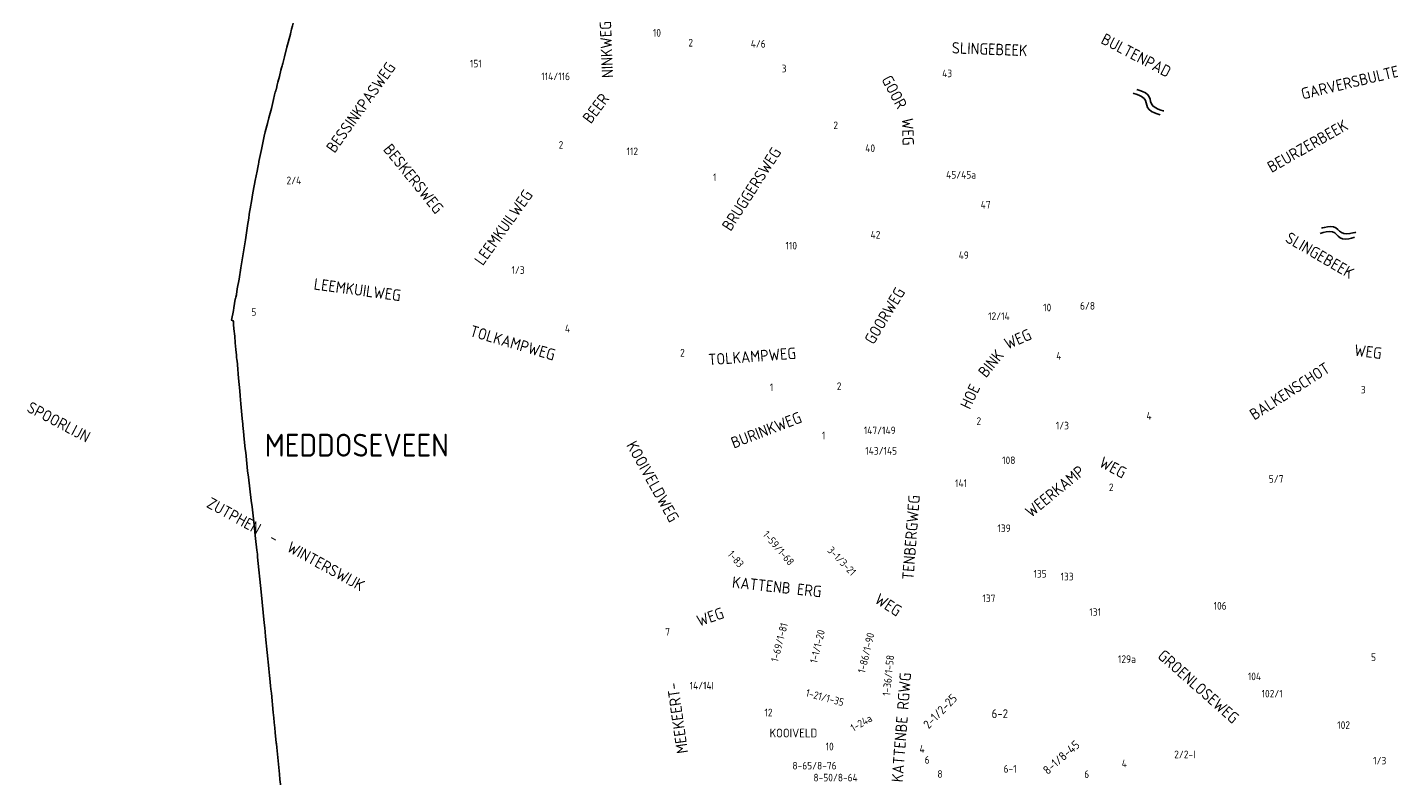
# Model space of a CAD drawing. Extents: x 240000 to 254330, y 435016 to 451025.
# Tile 15 of 25: x 241365 to 244944, y 444999 to 446990. Entities that reach past the tile are written whole.
import ezdxf

# ---------------------------------------------------------------- set-up
doc = ezdxf.new("R2010")
doc.units = 0
doc.header["$LTSCALE"] = 40
doc.header["$MEASUREMENT"] = 0
doc.layers.get('0').update_dxf_attribs({"color": 9, "linetype": 'CONTINUOUS'})
for name, color, linetype in [('ARC-D06WA', 9, 'CONTINUOUS'), ('BOU-D00', 250, 'CONTINUOUS'), ('GRE-K01GG', 9, 'CONTINUOUS'), ('SEM-D01HN', 250, 'CONTINUOUS'), ('SEM-D03ST', 250, 'CONTINUOUS'), ('SEM-D03WA', 250, 'CONTINUOUS'), ('SEM-D04ST', 250, 'CONTINUOUS')]:
    doc.layers.add(name, color=color, linetype=linetype)
doc.layers.get('BOU-D00').off()
doc.styles.add('ISO', font='ISO.shx', dxfattribs={"height": 23})

# ---------------------------------------------------------------- blocks, each defined once
blk = doc.blocks.new('HUIS')
at = {"layer": 'SEM-D01HN', "linetype": 'Continuous', "style": 'ISO'}
blk.add_attdef('HUISNUMMER', (22.2, -8.4), '', height=23, dxfattribs=at)
blk = doc.blocks.new('WAT')
for points in [[(-1.79, 0.36), (-1.72, 0.44), (-1.55, 0.62), (-1.31, 0.84), (-1.05, 1.03), (-0.79, 1.11), (-0.57, 1.03), (-0.38, 0.84), (-0.2, 0.62), (-0.01, 0.44), (0.21, 0.36), (0.47, 0.44), (0.74, 0.62), (0.98, 0.84), (1.15, 1.03), (1.21, 1.11)], [(-1.79, -0.57), (-1.72, -0.49), (-1.55, -0.3), (-1.31, -0.08), (-1.05, 0.1), (-0.79, 0.18), (-0.57, 0.1), (-0.38, -0.08), (-0.2, -0.3), (-0.01, -0.49), (0.21, -0.57), (0.47, -0.49), (0.74, -0.3), (0.98, -0.08), (1.15, 0.1), (1.21, 0.18)]]:
    blk.add_lwpolyline(points)

msp = doc.modelspace()

# ---------------------------------------------------------------- linework, layer by layer
at = {"layer": 'GRE-K01GG'}
for points in [[(242063.8, 447000), (242061.9, 446993.3), (242059.6, 446984.4)], [(242056.7, 446971.9), (242056.5, 446971.4), (242047.5, 446937.1), (242041, 446911.8), (242036.5, 446894.1), (242035.8, 446891.6)], [(242059.6, 446984.4), (242056.7, 446971.9)], [(242035.8, 446891.6), (242035, 446888.4), (242034.8, 446887.7), (242033.5, 446882.5)], [(242031.5, 446876.3), (242027.5, 446860), (242023.6, 446844.8), (242021.9, 446838)], [(242033.5, 446882.5), (242031.5, 446876.3)], [(242014.9, 446811.7), (242016.7, 446818.9)], [(242021.9, 446838), (242019.8, 446828.7), (242019.5, 446827.7), (242019.4, 446827.2), (242018, 446822.7), (242016.7, 446818.9)], [(242000, 446751.6), (242006.5, 446776.3), (242011.8, 446799.5), (242014.9, 446811.7)], [(241973.9, 446636.3), (241980.6, 446668.6), (241987.9, 446703.4), (241990.5, 446715), (241996.1, 446736.6), (242000, 446751.6)], [(241972.5, 446629.5), (241973.5, 446634.6), (241973.9, 446636.3), (241973.9, 446636.3)], [(241950.7, 446512.5), (241954.8, 446537), (241956.9, 446548.7), (241960.7, 446568.4), (241962.4, 446577.5), (241964.1, 446586.7), (241968.8, 446611.6), (241969.6, 446615.8), (241969.7, 446616.5), (241970.8, 446621)], [(241970.8, 446621), (241972.5, 446629.5)], [(241947.1, 446488.2), (241948.5, 446498), (241949.9, 446507.7)], [(241949.9, 446507.7), (241950.7, 446512.5)], [(241914.7, 446287.2), (241916.9, 446302), (241921.4, 446327.2), (241926.2, 446357.5), (241932, 446394), (241938.2, 446430.9), (241945, 446474.2)], [(241945, 446474.2), (241945.6, 446478.2)], [(241945.6, 446478.2), (241946.1, 446482.3)], [(241946.1, 446482.3), (241946.4, 446483.5)], [(241946.4, 446483.5), (241947.1, 446488.2)], [(241912.1, 446276.5), (241912.9, 446279.8), (241914.5, 446286.5)], [(241914.5, 446286.5), (241914.7, 446287.2)], [(241906.6, 446245.1), (241901.9, 446219.6), (241906.3, 446218.4), (241906.6, 446215.5)], [(241911.7, 446274.9), (241907.8, 446251.8), (241906.6, 446245.1)], [(241912.1, 446276.5), (241911.7, 446274.9)], [(241906.6, 446215.5), (241906.6, 446215.2)], [(241906.6, 446215.2), (241907, 446208.5)], [(241907, 446208), (241907, 446208.5)], [(241911.7, 446160.3), (241910, 446177.6), (241908.1, 446197.3), (241907, 446208)], [(241914.6, 446128.2), (241913.3, 446142.9), (241911.7, 446160.3)], [(241915.2, 446123.7), (241914.6, 446128.2)], [(241926.3, 446000), (241924.5, 446021), (241923.3, 446033.9), (241920.2, 446066.9), (241917.1, 446102.7), (241916.1, 446113.6), (241916, 446114.5), (241915.2, 446123.7)], [(241931.1, 445946.8), (241929.8, 445961.2), (241926.3, 446000)], [(241931.5, 445942.6), (241931.1, 445946.8)], [(241937.6, 445881.9), (241934.6, 445907.3), (241932.8, 445927.2), (241931.5, 445942.6)], [(241937.6, 445881.9), (241938.9, 445871.6), (241944.1, 445824.1), (241946.1, 445807.1), (241953.6, 445745.5), (241955.6, 445729.1), (241960.8, 445681.5), (241963.9, 445653.6)], [(241963.9, 445653.6), (241965, 445646.1)], [(241965, 445646.1), (241968.4, 445615.2)], [(241968.4, 445615.2), (241969.6, 445604.8)], [(241969.6, 445604.8), (241970, 445600.2)], [(241970, 445600.2), (241970.3, 445597.3)], [(241970.3, 445597.3), (241979.5, 445505.7), (241987.7, 445424.8)], [(241987.7, 445424.8), (241989.1, 445411.2)], [(241989.1, 445411.2), (241990.2, 445400.5)], [(241990.2, 445400.5), (241991.3, 445388.9), (241999.9, 445304.3)], [(241999.9, 445304.3), (242000, 445303.3)], [(242000, 445303.3), (242000.9, 445294.5)], [(242000.9, 445294.5), (242001.8, 445286)], [(242001.8, 445286), (242002.6, 445277.9)], [(242002.6, 445277.9), (242004.5, 445259.1), (242005.4, 445250.2)], [(242005.4, 445250.2), (242006.4, 445239.9)], [(242006.4, 445239.9), (242011.4, 445188.9)], [(242011.4, 445188.9), (242012.8, 445175.1)], [(242012.8, 445175.1), (242014, 445162.2)], [(242014, 445162.2), (242015.4, 445148.3)], [(242015.4, 445148.3), (242016.6, 445136.1)], [(242016.6, 445136.1), (242019.2, 445109.4)], [(242019.2, 445109.4), (242019.5, 445106.8), (242020.5, 445096.8)], [(242020.5, 445096.8), (242027.7, 445026.5)], [(242027.7, 445026.5), (242029.1, 445012.8)], [(242029.1, 445012.8), (242030.4, 445000)], [(242030.4, 445000), (242030.5, 444999)], [(242030.5, 444999), (242030.5, 444998.7)]]:
    msp.add_lwpolyline(points, dxfattribs=at)

# ---------------------------------------------------------------- block references
at = {"layer": 'ARC-D06WA', "yscale": 15}
for p, xscale, zscale, rotation in [((244315, 446783.7), 30, 30, 314.4562040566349), ((244817.6, 446443.5), 29.99999999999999, 29.99999999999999, 346.3979281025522)]:
    msp.add_blockref('WAT', p, dxfattribs=dict(at, xscale=xscale, zscale=zscale, rotation=rotation))
at = {"layer": 'BOU-D00'}
ref = msp.add_blockref('HUIS', (242990, 446949.8), dxfattribs=at)
ref.add_attrib('HUISNUMMER', '10', (243009.3, 446964.8), dxfattribs={"layer": 'SEM-D01HN', "height": 20, "style": 'ISO'})
ref = msp.add_blockref('HUIS', (243079, 446947.9), dxfattribs=at)
ref.add_attrib('HUISNUMMER', '2', (243102.5, 446938.9), dxfattribs={"layer": 'SEM-D01HN', "height": 20, "style": 'ISO'})
ref = msp.add_blockref('HUIS', (243306.6, 446909), dxfattribs=at)
ref.add_attrib('HUISNUMMER', '4/6', (243266.4, 446935.9), dxfattribs={"layer": 'SEM-D01HN', "height": 20, "style": 'ISO'})
ref = msp.add_blockref('HUIS', (242519.7, 446929.8), dxfattribs=at)
ref.add_attrib('HUISNUMMER', '151', (242528.4, 446884), dxfattribs={"layer": 'SEM-D01HN', "height": 20, "style": 'ISO'})
ref = msp.add_blockref('HUIS', (243324.3, 446880), dxfattribs=at)
ref.add_attrib('HUISNUMMER', '3', (243347.8, 446871), dxfattribs={"layer": 'SEM-D01HN', "height": 20, "style": 'ISO'})
ref = msp.add_blockref('HUIS', (242745.2, 446828.1), dxfattribs=at)
ref.add_attrib('HUISNUMMER', '114/116', (242715.9, 446850.4), dxfattribs={"layer": 'SEM-D01HN', "height": 20, "style": 'ISO'})
ref = msp.add_blockref('HUIS', (243746.2, 446867.2), dxfattribs=at)
ref.add_attrib('HUISNUMMER', '43', (243769.7, 446858.2), dxfattribs={"layer": 'SEM-D01HN', "height": 20, "style": 'ISO'})
ref = msp.add_blockref('HUIS', (243460, 446730.7), dxfattribs=at)
ref.add_attrib('HUISNUMMER', '2', (243483.6, 446721.7), dxfattribs={"layer": 'SEM-D01HN', "height": 20, "style": 'ISO'})
ref = msp.add_blockref('HUIS', (242793.3, 446706), dxfattribs=at)
ref.add_attrib('HUISNUMMER', '2', (242761.5, 446670.3), dxfattribs={"layer": 'SEM-D01HN', "height": 20, "style": 'ISO'})
ref = msp.add_blockref('HUIS', (242985.3, 446629.9), dxfattribs=at)
ref.add_attrib('HUISNUMMER', '112', (242940, 446653.4), dxfattribs={"layer": 'SEM-D01HN', "height": 20, "style": 'ISO'})
ref = msp.add_blockref('HUIS', (243556.3, 446639.1), dxfattribs=at)
ref.add_attrib('HUISNUMMER', '40', (243567.5, 446661.6), dxfattribs={"layer": 'SEM-D01HN', "height": 20, "style": 'ISO'})
ref = msp.add_blockref('HUIS', (243191.7, 446576.2), dxfattribs=at)
ref.add_attrib('HUISNUMMER', '1', (243167.4, 446585.3), dxfattribs={"layer": 'SEM-D01HN', "height": 20, "style": 'ISO'})
ref = msp.add_blockref('HUIS', (243762.6, 446569.1), dxfattribs=at)
ref.add_attrib('HUISNUMMER', '45/45a', (243780, 446591.7), dxfattribs={"layer": 'SEM-D01HN', "height": 20, "style": 'ISO'})
ref = msp.add_blockref('HUIS', (242122.2, 446586.4), dxfattribs=at)
ref.add_attrib('HUISNUMMER', '2/4', (242046.3, 446576.9), dxfattribs={"layer": 'SEM-D01HN', "height": 20, "style": 'ISO'})
ref = msp.add_blockref('HUIS', (243847.3, 446522), dxfattribs=at)
ref.add_attrib('HUISNUMMER', '47', (243870.8, 446513), dxfattribs={"layer": 'SEM-D01HN', "height": 20, "style": 'ISO'})
ref = msp.add_blockref('HUIS', (243423.4, 446422.6), dxfattribs=at)
ref.add_attrib('HUISNUMMER', '110', (243357.8, 446405.4), dxfattribs={"layer": 'SEM-D01HN', "height": 20, "style": 'ISO'})
ref = msp.add_blockref('HUIS', (243573, 446409.2), dxfattribs=at)
ref.add_attrib('HUISNUMMER', '42', (243581.5, 446434.2), dxfattribs={"layer": 'SEM-D01HN', "height": 20, "style": 'ISO'})
ref = msp.add_blockref('HUIS', (243789.5, 446389.3), dxfattribs=at)
ref.add_attrib('HUISNUMMER', '49', (243813, 446380.4), dxfattribs={"layer": 'SEM-D01HN', "height": 20, "style": 'ISO'})
ref = msp.add_blockref('HUIS', (242622.8, 446374.9), dxfattribs=at)
ref.add_attrib('HUISNUMMER', '1/3', (242637.6, 446341.4), dxfattribs={"layer": 'SEM-D01HN', "height": 20, "style": 'ISO'})
ref = msp.add_blockref('HUIS', (241930.2, 446252.4), dxfattribs=at)
ref.add_attrib('HUISNUMMER', '5', (241953.8, 446231.2), dxfattribs={"layer": 'SEM-D01HN', "height": 20, "style": 'ISO'})
ref = msp.add_blockref('HUIS', (243923.7, 446262.6), dxfattribs=at)
ref.add_attrib('HUISNUMMER', '12/14', (243890.4, 446220.3), dxfattribs={"layer": 'SEM-D01HN', "height": 20, "style": 'ISO'})
ref = msp.add_blockref('HUIS', (244064.5, 446222.9), dxfattribs=at)
ref.add_attrib('HUISNUMMER', '10', (244035, 446243), dxfattribs={"layer": 'SEM-D01HN', "height": 20, "style": 'ISO'})
ref = msp.add_blockref('HUIS', (244127.7, 446225.3), dxfattribs=at)
ref.add_attrib('HUISNUMMER', '6/8', (244131.9, 446247.4), dxfattribs={"layer": 'SEM-D01HN', "height": 20, "style": 'ISO'})
ref = msp.add_blockref('HUIS', (242754.6, 446196.7), dxfattribs=at)
ref.add_attrib('HUISNUMMER', '4', (242778.1, 446187.7), dxfattribs={"layer": 'SEM-D01HN', "height": 20, "style": 'ISO'})
ref = msp.add_blockref('HUIS', (243110, 446108.9), dxfattribs=at)
ref.add_attrib('HUISNUMMER', '2', (243080.7, 446124.1), dxfattribs={"layer": 'SEM-D01HN', "height": 20, "style": 'ISO'})
ref = msp.add_blockref('HUIS', (244046, 446124.9), dxfattribs=at)
ref.add_attrib('HUISNUMMER', '4', (244069.5, 446115.9), dxfattribs={"layer": 'SEM-D01HN', "height": 20, "style": 'ISO'})
ref = msp.add_blockref('HUIS', (243293, 446042.3), dxfattribs=at)
ref.add_attrib('HUISNUMMER', '1', (243316.5, 446033.3), dxfattribs={"layer": 'SEM-D01HN', "height": 20, "style": 'ISO'})
ref = msp.add_blockref('HUIS', (243529.6, 446036), dxfattribs=at)
ref.add_attrib('HUISNUMMER', '2', (243492.7, 446036.3), dxfattribs={"layer": 'SEM-D01HN', "height": 20, "style": 'ISO'})
ref = msp.add_blockref('HUIS', (244903.6, 446055.3), dxfattribs=at)
ref.add_attrib('HUISNUMMER', '3', (244870.1, 446027.1), dxfattribs={"layer": 'SEM-D01HN', "height": 20, "style": 'ISO'})
ref = msp.add_blockref('HUIS', (243839.8, 445932.1), dxfattribs=at)
ref.add_attrib('HUISNUMMER', '2', (243859.8, 445944.6), dxfattribs={"layer": 'SEM-D01HN', "height": 20, "style": 'ISO'})
ref = msp.add_blockref('HUIS', (244283, 445967.3), dxfattribs=at)
ref.add_attrib('HUISNUMMER', '4', (244306.5, 445958.3), dxfattribs={"layer": 'SEM-D01HN', "height": 20, "style": 'ISO'})
ref = msp.add_blockref('HUIS', (243430, 445915.6), dxfattribs=at)
ref.add_attrib('HUISNUMMER', '1', (243453.6, 445906.6), dxfattribs={"layer": 'SEM-D01HN', "height": 20, "style": 'ISO'})
ref = msp.add_blockref('HUIS', (243703.3, 445909.1), dxfattribs=at)
ref.add_attrib('HUISNUMMER', '147/149', (243563.7, 445920.1), dxfattribs={"layer": 'SEM-D01HN', "height": 20, "style": 'ISO'})
ref = msp.add_blockref('HUIS', (244052.8, 445917.2), dxfattribs=at)
ref.add_attrib('HUISNUMMER', '1/3', (244068.3, 445932.7), dxfattribs={"layer": 'SEM-D01HN', "height": 20, "style": 'ISO'})
ref = msp.add_blockref('HUIS', (243713.7, 445881.4), dxfattribs=at)
ref.add_attrib('HUISNUMMER', '143/145', (243567.5, 445866.3), dxfattribs={"layer": 'SEM-D01HN', "height": 20, "style": 'ISO'})
ref = msp.add_blockref('HUIS', (243921.5, 445816.7), dxfattribs=at)
ref.add_attrib('HUISNUMMER', '108', (243927.3, 445841.5), dxfattribs={"layer": 'SEM-D01HN', "height": 20, "style": 'ISO'})
ref = msp.add_blockref('HUIS', (244685.2, 445832.7), dxfattribs=at)
ref.add_attrib('HUISNUMMER', '5/7', (244628.2, 445792.6), dxfattribs={"layer": 'SEM-D01HN', "height": 20, "style": 'ISO'})
ref = msp.add_blockref('HUIS', (243788.6, 445812), dxfattribs=at)
ref.add_attrib('HUISNUMMER', '141', (243803.4, 445781.3), dxfattribs={"layer": 'SEM-D01HN', "height": 20, "style": 'ISO'})
ref = msp.add_blockref('HUIS', (244191.7, 445801), dxfattribs=at)
ref.add_attrib('HUISNUMMER', '2', (244207.9, 445770.5), dxfattribs={"layer": 'SEM-D01HN', "height": 20, "style": 'ISO'})
ref = msp.add_blockref('HUIS', (243982.7, 445656.5), dxfattribs=at)
ref.add_attrib('HUISNUMMER', '139', (243915, 445662.9), dxfattribs={"layer": 'SEM-D01HN', "height": 20, "style": 'ISO'})
ref = msp.add_blockref('HUIS', (243427.7, 445512.6), dxfattribs=dict(at, rotation=310.6503008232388))
ref.add_attrib('HUISNUMMER', '1-59/1-68', (243296.8, 445655.1), dxfattribs={"layer": 'SEM-D01HN', "height": 20, "rotation": 310.6503, "style": 'ISO'})
ref = msp.add_blockref('HUIS', (243273.9, 445518), dxfattribs=dict(at, rotation=310.6503008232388))
ref.add_attrib('HUISNUMMER', '1-83', (243204.3, 445603.5), dxfattribs={"layer": 'SEM-D01HN', "height": 20, "rotation": 310.6503, "style": 'ISO'})
ref = msp.add_blockref('HUIS', (243553.6, 445484.6), dxfattribs=dict(at, rotation=313.8887971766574))
ref.add_attrib('HUISNUMMER', '3-1/3-21', (243466.6, 445613.2), dxfattribs={"layer": 'SEM-D01HN', "height": 20, "rotation": 313.8888, "style": 'ISO'})
ref = msp.add_blockref('HUIS', (244041.5, 445588.9), dxfattribs=at)
ref.add_attrib('HUISNUMMER', '135', (244009.8, 445543.3), dxfattribs={"layer": 'SEM-D01HN', "height": 20, "style": 'ISO'})
ref = msp.add_blockref('HUIS', (244071.5, 445572.3), dxfattribs=at)
ref.add_attrib('HUISNUMMER', '133', (244080.9, 445535.9), dxfattribs={"layer": 'SEM-D01HN', "height": 20, "style": 'ISO'})
ref = msp.add_blockref('HUIS', (243922.1, 445456.8), dxfattribs=at)
ref.add_attrib('HUISNUMMER', '137', (243875.5, 445478.8), dxfattribs={"layer": 'SEM-D01HN', "height": 20, "style": 'ISO'})
ref = msp.add_blockref('HUIS', (244213, 445470.6), dxfattribs=at)
ref.add_attrib('HUISNUMMER', '131', (244156.4, 445442.8), dxfattribs={"layer": 'SEM-D01HN', "height": 20, "style": 'ISO'})
ref = msp.add_blockref('HUIS', (244459.6, 445468.1), dxfattribs=at)
ref.add_attrib('HUISNUMMER', '106', (244483.1, 445459.1), dxfattribs={"layer": 'SEM-D01HN', "height": 20, "style": 'ISO'})
ref = msp.add_blockref('HUIS', (243398.3, 445456.2), dxfattribs=dict(at, rotation=75.44479244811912))
ref.add_attrib('HUISNUMMER', '1-69/1-81', (243338.2, 445320.2), dxfattribs={"layer": 'SEM-D01HN', "height": 20, "rotation": 75.4448, "style": 'ISO'})
ref = msp.add_blockref('HUIS', (243435.9, 445460.4), dxfattribs=dict(at, rotation=76.41835950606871))
ref.add_attrib('HUISNUMMER', '1-1/1-20', (243440.9, 445316.8), dxfattribs={"layer": 'SEM-D01HN', "height": 20, "rotation": 76.4184, "style": 'ISO'})
ref = msp.add_blockref('HUIS', (243039.2, 445368.5), dxfattribs=at)
ref.add_attrib('HUISNUMMER', '7', (243041.6, 445390.6), dxfattribs={"layer": 'SEM-D01HN', "height": 20, "style": 'ISO'})
ref = msp.add_blockref('HUIS', (243625.2, 445429), dxfattribs=dict(at, rotation=76.41835950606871))
ref.add_attrib('HUISNUMMER', '1-86/1-90', (243566.8, 445290.8), dxfattribs={"layer": 'SEM-D01HN', "height": 20, "rotation": 76.4184, "style": 'ISO'})
ref = msp.add_blockref('HUIS', (243652.3, 445243.4), dxfattribs=dict(at, rotation=84.28419163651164))
ref.add_attrib('HUISNUMMER', '1-36/1-58', (243632.7, 445231.7), dxfattribs={"layer": 'SEM-D01HN', "height": 20, "rotation": 84.2842, "style": 'ISO'})
ref = msp.add_blockref('HUIS', (244208.7, 445335.9), dxfattribs=at)
ref.add_attrib('HUISNUMMER', '129a', (244231.8, 445319), dxfattribs={"layer": 'SEM-D01HN', "height": 20, "style": 'ISO'})
ref = msp.add_blockref('HUIS', (244873.3, 445333.1), dxfattribs=at)
ref.add_attrib('HUISNUMMER', '5', (244896.8, 445324.1), dxfattribs={"layer": 'SEM-D01HN', "height": 20, "style": 'ISO'})
ref = msp.add_blockref('HUIS', (244561.1, 445256.7), dxfattribs=at)
ref.add_attrib('HUISNUMMER', '104', (244573.1, 445273.6), dxfattribs={"layer": 'SEM-D01HN', "height": 20, "style": 'ISO'})
ref = msp.add_blockref('HUIS', (243133.8, 445292.7), dxfattribs=at)
ref.add_attrib('HUISNUMMER', '14/14I', (243105.8, 445249.4), dxfattribs={"layer": 'SEM-D01HN', "height": 20, "style": 'ISO'})
ref = msp.add_blockref('HUIS', (243521, 445244.9), dxfattribs=dict(at, rotation=345.0675552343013))
ref.add_attrib('HUISNUMMER', '1-21/1-35', (243409.4, 445231.5), dxfattribs={"layer": 'SEM-D01HN', "height": 20, "rotation": 345.0676, "style": 'ISO'})
ref = msp.add_blockref('HUIS', (243709, 445136.6), dxfattribs=dict(at, rotation=45.89543124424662))
ref.add_attrib('HUISNUMMER', '2-1/2-25', (243734.1, 445144.3), dxfattribs={"layer": 'SEM-D01HN', "height": 23, "rotation": 45.8954, "style": 'ISO'})
ref = msp.add_blockref('HUIS', (244585.7, 445237.2), dxfattribs=at)
ref.add_attrib('HUISNUMMER', '102/1', (244609.2, 445228.3), dxfattribs={"layer": 'SEM-D01HN', "height": 20, "style": 'ISO'})
ref = msp.add_blockref('HUIS', (243279.1, 445187.7), dxfattribs=at)
ref.add_attrib('HUISNUMMER', '12', (243302.6, 445178.7), dxfattribs={"layer": 'SEM-D01HN', "height": 20, "style": 'ISO'})
ref = msp.add_blockref('HUIS', (243511.3, 445133.6), dxfattribs=dict(at, rotation=30.03680832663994))
ref.add_attrib('HUISNUMMER', '1-24a', (243536.2, 445137.6), dxfattribs={"layer": 'SEM-D01HN', "height": 20, "rotation": 30.0368, "style": 'ISO'})
ref = msp.add_blockref('HUIS', (243882.8, 445156), dxfattribs=at)
ref.add_attrib('HUISNUMMER', '6-2', (243899.6, 445174.2), dxfattribs={"layer": 'SEM-D01HN', "height": 23, "style": 'ISO'})
ref = msp.add_blockref('HUIS', (244784.6, 445154.6), dxfattribs=at)
ref.add_attrib('HUISNUMMER', '102', (244808.1, 445145.6), dxfattribs={"layer": 'SEM-D01HN', "height": 20, "style": 'ISO'})
ref = msp.add_blockref('HUIS', (243509, 445084.8), dxfattribs=at)
ref.add_attrib('HUISNUMMER', '10', (243463.3, 445089.3), dxfattribs={"layer": 'SEM-D01HN', "height": 20, "style": 'ISO'})
ref = msp.add_blockref('HUIS', (243690.2, 445100.7), dxfattribs=at)
ref.add_attrib('HUISNUMMER', '4', (243710.2, 445083), dxfattribs={"layer": 'SEM-D01HN', "height": 20, "style": 'ISO'})
ref = msp.add_blockref('HUIS', (244026.2, 445016), dxfattribs=dict(at, rotation=41.40670553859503))
ref.add_attrib('HUISNUMMER', '8-1/8-45', (244047.1, 445024), dxfattribs={"layer": 'SEM-D01HN', "height": 23, "rotation": 41.4067, "style": 'ISO'})
ref = msp.add_blockref('HUIS', (243574.5, 445050.6), dxfattribs=at)
ref.add_attrib('HUISNUMMER', '8-65/8-76', (243376, 445039), dxfattribs={"layer": 'SEM-D01HN', "height": 20, "style": 'ISO'})
ref = msp.add_blockref('HUIS', (243705.3, 445070.3), dxfattribs=at)
ref.add_attrib('HUISNUMMER', '6', (243723.7, 445054.2), dxfattribs={"layer": 'SEM-D01HN', "height": 20, "style": 'ISO'})
ref = msp.add_blockref('HUIS', (244220.9, 445064.1), dxfattribs=at)
ref.add_attrib('HUISNUMMER', '4', (244241.5, 445044.7), dxfattribs={"layer": 'SEM-D01HN', "height": 20, "style": 'ISO'})
ref = msp.add_blockref('HUIS', (244356, 445077.6), dxfattribs=at)
ref.add_attrib('HUISNUMMER', '2/2-I', (244379.6, 445068.6), dxfattribs={"layer": 'SEM-D01HN', "height": 20, "style": 'ISO'})
ref = msp.add_blockref('HUIS', (244899.2, 445025.1), dxfattribs=at)
ref.add_attrib('HUISNUMMER', '1/3', (244902.4, 445052.1), dxfattribs={"layer": 'SEM-D01HN', "height": 20, "style": 'ISO'})
ref = msp.add_blockref('HUIS', (243627.2, 445007.7), dxfattribs=at)
ref.add_attrib('HUISNUMMER', '8-50/8-64', (243431.3, 445007.7), dxfattribs={"layer": 'SEM-D01HN', "height": 20, "style": 'ISO'})
ref = msp.add_blockref('HUIS', (243783.2, 445002.3), dxfattribs=at)
ref.add_attrib('HUISNUMMER', '8', (243757.1, 445017.1), dxfattribs={"layer": 'SEM-D01HN', "height": 20, "style": 'ISO'})
ref = msp.add_blockref('HUIS', (243960.7, 445021.1), dxfattribs=at)
ref.add_attrib('HUISNUMMER', '6-1', (243931, 445030.7), dxfattribs={"layer": 'SEM-D01HN', "height": 20, "style": 'ISO'})
ref = msp.add_blockref('HUIS', (244124.5, 445009.9), dxfattribs=at)
ref.add_attrib('HUISNUMMER', '6', (244143, 445016.7), dxfattribs={"layer": 'SEM-D01HN', "height": 20, "style": 'ISO'})

# ---------------------------------------------------------------- texts
at = {"layer": 'SEM-D03ST', "style": 'ISO'}
for s, height, rotation, p in [('NINKWEG', 30, 92.2248, (242905.1, 446856.7)), ('BULTENPAD', 30, 332.4903, (244184.4, 446948.6)), ('BESSINKPASWEG', 30, 54.4669, (242172.7, 446656.8)), ('GARVERSBULTENPAD', 29.999, 13.3884, (244717.4, 446799.4)), ('GOOR', 30, 298.1905, (243609.2, 446852.4)), ('BEER', 30, 53.1078, (242846.2, 446734)), ('WEG', 30, 271.6776, (243663.4, 446750.6)), ('BRUGGERSWEG', 29.999, 57.3386, (243213.9, 446451.5)), ('BESKERSWEG', 30, 309.1074, (242298.6, 446667.7)), ('LEEMKUILWEG', 30, 54.6268, (242562.2, 446361.1)), ('LEEMKUILWEG', 30, 352.2482, (242116.6, 446300.4)), ('GOORWEG', 30, 58.952, (243589.4, 446153.7)), ('TOLKAMPWEG', 30, 343.5972, (242525.8, 446178.3)), ('WEG', 30, 23.5502, (243941.4, 446141.9)), ('TOLKAMPWEG', 30, 4.3096, (243156.1, 446100.9)), ('BINK', 30, 50.8699, (243885, 446066.4)), ('BALKENSCHOT', 30, 32.7327, (244590.2, 445955.7)), ('WEG', 30, 352.6295, (244851.4, 446126.6)), ('HOE', 30, 64.7099, (243842.5, 445983.2)), ('SPOORLIJN', 30, 332.2599, (241361.2, 445980.7)), ('BURINKWEG', 30, 21.0977, (243221.8, 445881.9)), ('KOOIVELDWEG', 30, 299.1853, (242938.4, 445891.4)), ('WEERKAMP', 30, 39.1986, (244003.3, 445699.5)), ('WEG', 30, 332.1648, (244179.7, 445836.4)), ('TENBERGWEG', 30, 85.6203, (243694.2, 445536.4)), ('ZUTPHEN  -  WINTERSWIJK', 30, 331.2589, (241833.5, 445729.5)), ('KATTENB ERG', 30, 353.7736, (243216.2, 445516.8)), ('WEG', 30, 327.1976, (243589.6, 445478.7)), ('WEG', 30, 18.8933, (243130.7, 445414.1)), ('GROENLOSEWEG', 30, 318.4747, (244333.6, 445333.9)), ('KATTENBE RGWG', 30, 85.6203, (243666.2, 445004.6)), ('MEEKEERT-', 30, 98.1895, (243102.1, 445083.2))]:
    msp.add_text(s, height=height, rotation=rotation, dxfattribs=at).set_placement(p)
at = {"layer": 'SEM-D03WA', "style": 'ISO'}
for s, rotation, p in [('SLINGEBEEK', 357.8043, (243794.5, 446920.8)), ('BEURZERBEEK', 29.6977, (244635.4, 446606.2)), ('SLINGEBEEK', 329.7877, (244668.9, 446427.2))]:
    msp.add_text(s, height=30, rotation=rotation, dxfattribs=at).set_placement(p)
at = {"layer": 'SEM-D04ST', "style": 'ISO'}
for s, height, p in [('MEDDOSEVEEN', 60, (241989, 445861.2)), ('KOOIVELD', 23, (243316.1, 445123.3))]:
    msp.add_text(s, height=height, dxfattribs=at).set_placement(p)

doc.saveas('drawing.dxf')
